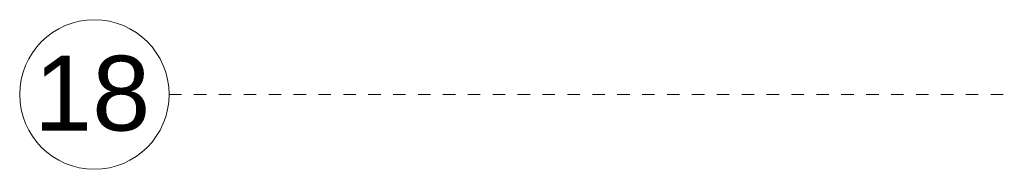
# Model space of a CAD drawing. Header units: metres. Extents: x -54 to 119, y -77 to 33.
# Tile 3 of 138: x -53.86 to -45.95, y -45.3 to -44.1. Entities that reach past the tile are written whole.
import ezdxf

# ---------------------------------------------------------------- set-up
doc = ezdxf.new("R2010")
doc.units = ezdxf.units.M
doc.linetypes.add('Rasterlinie', pattern=[0.019, 0.01, -0.003, 0.003, -0.003])
doc.layers.add('A_Raster', color=7, linetype='Continuous', lineweight=9)
doc.styles.add('Arial', font='arial.ttf', dxfattribs={"height": 0.5999999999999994})

# ---------------------------------------------------------------- blocks, each defined once
blk = doc.blocks.new('Raster - 3_0mm_mit Kreis-376402-BS_Übersicht_EG_BRANDSCHUTZ')
at = {"layer": 'A_Raster'}
blk.add_circle((4.073293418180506e-52, 4.229949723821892e-18), 0.003000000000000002, dxfattribs=at)

msp = doc.modelspace()

# ---------------------------------------------------------------- linework, layer by layer
at = {"layer": 'A_Raster', "linetype": 'Rasterlinie'}
msp.add_line((-52.6553280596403, -44.69696157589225), (25.78896083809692, -44.69696157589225), dxfattribs=at)

# ---------------------------------------------------------------- block references
at = {"layer": 'A_Raster', "xscale": 199.9999999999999, "yscale": 199.9999999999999, "zscale": 199.9999999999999, "rotation": 269.9999999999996}
msp.add_blockref('Raster - 3_0mm_mit Kreis-376402-BS_Übersicht_EG_BRANDSCHUTZ', (-53.25532805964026, -44.69696157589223), dxfattribs=at)

# ---------------------------------------------------------------- texts
at = {"layer": 'A_Raster', "insert": (-53.73899057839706, -44.3862021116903), "char_height": 0.5999999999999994, "width": 1.154429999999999, "attachment_point": 1, "style": 'Arial'}
msp.add_mtext('18', dxfattribs=at)

doc.saveas('drawing.dxf')
